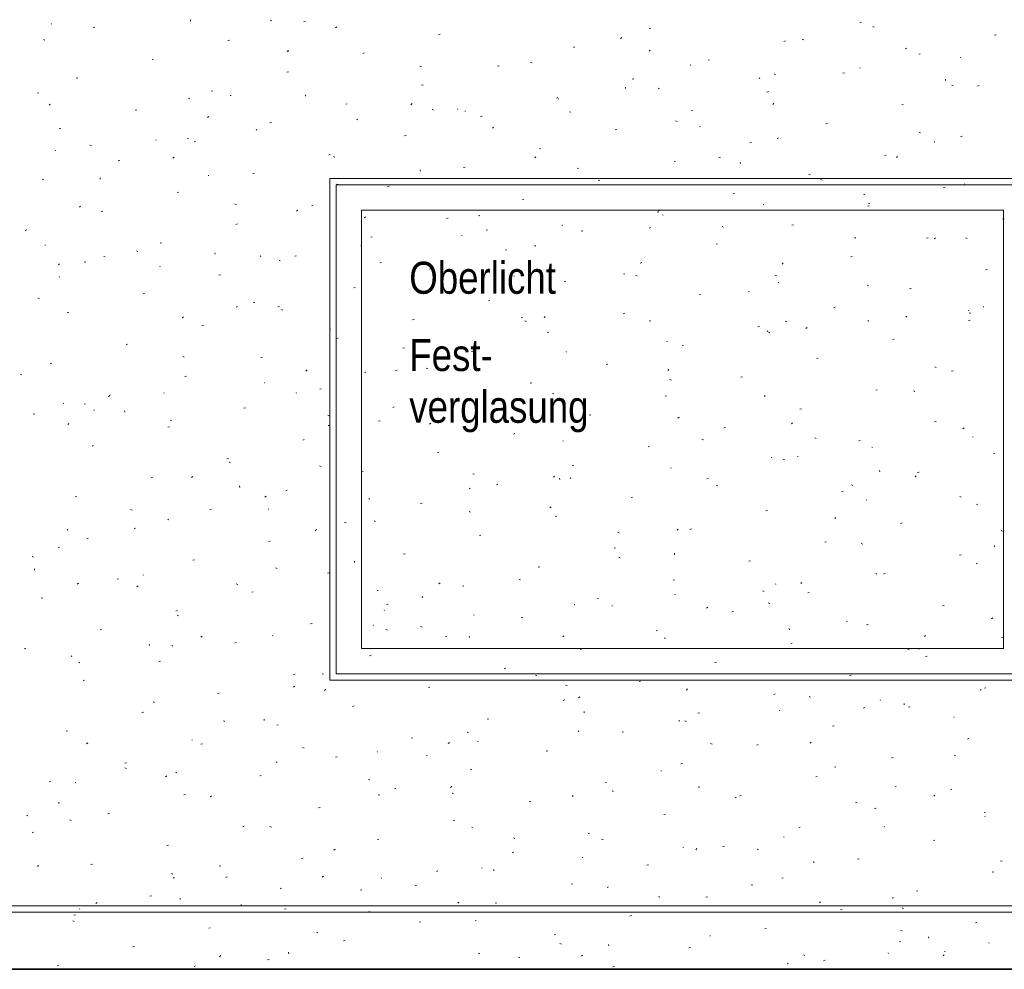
# Model space of a CAD drawing. Extents: x -740 to 300, y 62 to 1112.
# Tile 90 of 187: x -534 to -472, y 771 to 831. Entities that reach past the tile are written whole.
import ezdxf
from ezdxf.lldxf.tags import DXFTag

# ---------------------------------------------------------------- set-up
doc = ezdxf.new("R2010")
doc.units = 0
doc.layers.get('0').update_dxf_attribs({"lineweight": 13})
for name, color, linetype, lineweight, true_color in [('30 -35 Decken- 1 Konstruktion-Träger- Stahlbeton', 7, 'Continuous', 13, 0x33aa00), ('30 -36 Dächer- 1 Konstruktion', 7, 'Continuous', 35, 0x6666cc), ('40 -43 Lüftungsanlagen - Entrauchung', 7, 'Continuous', 9, 0xd7f2ff), ('60- 61 allgemeine Ausstattung- 4 Terrassen', 9, 'Continuous', 9, 0x808080), ('70 -72 Beschriftung- 1 Beschriftung allgemein', 7, 'Continuous', 9, 0xff6633)]:
    doc.layers.add(name, color=color, linetype=linetype, lineweight=lineweight, true_color=true_color)
doc.layers.add('70 -71 Achsen- 1 Gebäudeachsen', color=7, linetype='STRICHPUNKT2-A06CPVBCL0', lineweight=18)
doc.layers.add('70 -73 Bauteildarst.- 2 verdeckt 0.15', color=7, linetype='grob-A06CPVB9L0', lineweight=15)
doc.styles.get("Standard").update_dxf_attribs({"font": 'ARIALN.TTF'})
tags = doc.linetypes.add('grob-A06CPVB9L0', pattern=[14, 3, -8, 3]).pattern_tags.tags
tags[8:9] = [DXFTag(74, 4), DXFTag(75, 0), DXFTag(340, '0'), DXFTag(46, 0.0), DXFTag(50, 0.0), DXFTag(44, 0.0), DXFTag(45, 0.0)]
tags[6:7] = [DXFTag(74, 4), DXFTag(75, 0), DXFTag(340, '0'), DXFTag(46, 0.0), DXFTag(50, 0.0), DXFTag(44, 0.0), DXFTag(45, 0.0)]
tags[4:5] = [DXFTag(74, 4), DXFTag(75, 0), DXFTag(340, '0'), DXFTag(46, 0.0), DXFTag(50, 0.0), DXFTag(44, 0.0), DXFTag(45, 0.0)]
tags = doc.linetypes.add('STRICHPUNKT2-A06CPVBCL0', pattern=[12.7, 6.35, -3.175, 0, -3.175]).pattern_tags.tags
tags[10:11] = [DXFTag(74, 4), DXFTag(75, 0), DXFTag(340, '0'), DXFTag(46, 0.0), DXFTag(50, 0.0), DXFTag(44, 0.0), DXFTag(45, 0.0)]
tags[8:9] = [DXFTag(74, 4), DXFTag(75, 0), DXFTag(340, '0'), DXFTag(46, 0.0), DXFTag(50, 0.0), DXFTag(44, 0.0), DXFTag(45, 0.0)]
tags[6:7] = [DXFTag(74, 4), DXFTag(75, 0), DXFTag(340, '0'), DXFTag(46, 0.0), DXFTag(50, 0.0), DXFTag(44, 0.0), DXFTag(45, 0.0)]
tags[4:5] = [DXFTag(74, 4), DXFTag(75, 0), DXFTag(340, '0'), DXFTag(46, 0.0), DXFTag(50, 0.0), DXFTag(44, 0.0), DXFTag(45, 0.0)]

# ---------------------------------------------------------------- blocks, each defined once
blk = doc.blocks.new('Referenz-A06CPVBEL0')
at = {"layer": '30 -35 Decken- 1 Konstruktion-Träger- Stahlbeton', "color": 0, "linetype": 'grob-A06CPVB9L0', "lineweight": -2, "ltscale": 0.13}
for p, q in [((-602.356, 774.512), (-458.356, 774.512)), ((-602.356, 770.912), (-458.356, 770.912))]:
    blk.add_line(p, q, dxfattribs=at)
at = {"layer": '30 -36 Dächer- 1 Konstruktion', "color": 0, "linetype": 'Continuous', "ltscale": 0.35}
blk.add_line((1.644, 770.912), (-682.362, 770.912), dxfattribs=at)
at = {"layer": '30 -36 Dächer- 1 Konstruktion', "color": 0, "lineweight": 25}
for p, q in [((-682.362, 770.912), (1.644, 770.912)), ((1.644, 770.912), (-682.362, 770.912)), ((1.644, 770.912), (-682.362, 770.912))]:
    blk.add_line(p, q, dxfattribs=at)
at = {"layer": '30 -36 Dächer- 1 Konstruktion', "color": 0, "lineweight": 5}
for p, q in [((-682.362, 770.912), (1.644, 770.912)), ((1.644, 770.912), (-682.362, 770.912)), ((1.644, 770.912), (-682.362, 770.912))]:
    blk.add_line(p, q, dxfattribs=at)
at = {"layer": '30 -36 Dächer- 1 Konstruktion', "color": 0, "lineweight": -2}
for p, q in [((-682.362, 770.912), (1.644, 770.912)), ((1.644, 770.912), (-682.362, 770.912)), ((1.644, 770.912), (-682.362, 770.912))]:
    blk.add_line(p, q, dxfattribs=at)
at = {"layer": '30 -36 Dächer- 1 Konstruktion', "color": 0}
blk.add_line((1.644, 770.912), (-682.362, 770.912), dxfattribs=at)
at = {"layer": '40 -43 Lüftungsanlagen - Entrauchung', "color": 0}
for p, q in [((-514.556, 820.712), (-470.156, 820.712)), ((-514.556, 789.112), (-514.556, 820.712)), ((-470.156, 789.112), (-514.556, 789.112))]:
    blk.add_line(p, q, dxfattribs=at)
at = {"layer": '40 -43 Lüftungsanlagen - Entrauchung', "color": 0, "linetype": 'Continuous', "ltscale": 0.13}
for p, q in [((-514.156, 820.312), (-470.556, 820.312)), ((-514.156, 789.512), (-514.156, 820.312)), ((-470.556, 789.512), (-514.156, 789.512))]:
    blk.add_line(p, q, dxfattribs=at)
at = {"layer": '60- 61 allgemeine Ausstattung- 4 Terrassen', "color": 0}
for p, q in [((-532.071, 830.429), (-532.104, 830.466)), ((-523.318, 830.629), (-523.327, 830.717)), ((-518.302, 830.673), (-518.208, 830.644)), ((-516.191, 830.597), (-516.095, 830.621)), ((-481.197, 830.544), (-481.102, 830.568)), ((-529.447, 830.218), (-529.351, 830.242)), ((-514.115, 830.264), (-514.196, 830.207)), ((-507.71, 829.786), (-507.614, 829.81)), ((-494.453, 830.165), (-494.358, 830.189)), ((-480.386, 830.28), (-480.295, 830.243)), ((-532.578, 829.466), (-532.487, 829.429)), ((-520.966, 829.407), (-520.87, 829.43)), ((-496.183, 829.595), (-496.264, 829.539)), ((-485.972, 829.353), (-485.877, 829.377)), ((-484.823, 829.473), (-484.729, 829.444)), ((-472.716, 829.733), (-472.621, 829.756)), ((-517.249, 828.748), (-517.158, 828.711)), ((-517.165, 828.772), (-517.237, 828.705)), ((-512.485, 828.595), (-512.389, 828.619)), ((-499.229, 828.974), (-499.133, 828.998)), ((-494.394, 828.796), (-494.466, 828.729)), ((-478.252, 828.927), (-478.332, 828.871)), ((-525.741, 828.216), (-525.645, 828.24)), ((-501.919, 828.03), (-501.828, 827.993)), ((-490.747, 828.163), (-490.652, 828.187)), ((-477.491, 828.542), (-477.396, 828.566)), ((-474.836, 828.309), (-474.869, 828.346)), ((-517.26, 827.405), (-517.164, 827.428)), ((-508.89, 827.795), (-508.796, 827.766)), ((-504.004, 827.784), (-503.908, 827.808)), ((-491.863, 827.873), (-491.846, 827.832)), ((-482.266, 827.351), (-482.171, 827.375)), ((-481.167, 827.66), (-481.2, 827.697)), ((-530.516, 827.025), (-530.42, 827.049)), ((-495.523, 826.972), (-495.427, 826.996)), ((-487.498, 827.011), (-487.531, 827.047)), ((-486.59, 827.311), (-486.498, 827.274)), ((-475.8, 826.878), (-475.81, 826.966)), ((-532.956, 826.117), (-532.862, 826.088)), ((-522.035, 826.214), (-521.939, 826.238)), ((-508.779, 826.593), (-508.683, 826.617)), ((-495.945, 826.388), (-495.954, 826.476)), ((-493.83, 826.361), (-493.863, 826.398)), ((-487.041, 826.161), (-486.946, 826.185)), ((-475.411, 826.595), (-475.317, 826.566)), ((-473.785, 826.54), (-473.69, 826.564)), ((-523.453, 825.779), (-523.361, 825.742)), ((-520.82, 825.94), (-520.776, 825.937)), ((-516.089, 825.898), (-516.098, 825.986)), ((-500.298, 825.782), (-500.202, 825.806)), ((-500.161, 825.712), (-500.194, 825.749)), ((-532.15, 825.404), (-532.222, 825.337)), ((-526.81, 825.024), (-526.714, 825.047)), ((-513.554, 825.403), (-513.458, 825.426)), ((-509.378, 825.428), (-509.45, 825.361)), ((-508.123, 825.061), (-508.032, 825.024)), ((-506.492, 825.063), (-506.525, 825.099)), ((-506.056, 824.965), (-506.012, 824.963)), ((-499.477, 824.917), (-499.383, 824.888)), ((-491.817, 824.97), (-491.721, 824.994)), ((-486.607, 825.452), (-486.679, 825.385)), ((-478.56, 825.349), (-478.465, 825.373)), ((-522.178, 824.618), (-522.258, 824.562)), ((-518.329, 824.212), (-518.233, 824.236)), ((-512.823, 824.413), (-512.856, 824.45)), ((-505.073, 824.591), (-504.977, 824.615)), ((-492.793, 824.343), (-492.702, 824.306)), ((-531.585, 823.833), (-531.489, 823.857)), ((-519.154, 823.764), (-519.187, 823.8)), ((-504.246, 823.95), (-504.327, 823.893)), ((-496.592, 823.78), (-496.496, 823.804)), ((-491.293, 823.991), (-491.248, 823.989)), ((-483.335, 824.159), (-483.24, 824.183)), ((-477.464, 823.624), (-477.373, 823.587)), ((-525.485, 823.115), (-525.518, 823.151)), ((-523.544, 823.239), (-523.45, 823.21)), ((-523.104, 823.022), (-523.008, 823.045)), ((-509.848, 823.401), (-509.752, 823.424)), ((-488.111, 822.968), (-488.015, 822.992)), ((-486.314, 823.282), (-486.395, 823.225)), ((-476.529, 823.017), (-476.484, 823.015)), ((-474.854, 823.347), (-474.759, 823.371)), ((-531.817, 822.465), (-531.85, 822.502)), ((-529.656, 822.81), (-529.565, 822.774)), ((-501.367, 822.589), (-501.271, 822.613)), ((-527.879, 821.831), (-527.783, 821.855)), ((-524.363, 822.059), (-524.435, 821.992)), ((-514.623, 822.21), (-514.527, 822.234)), ((-514.327, 822.092), (-514.235, 822.055)), ((-501.592, 822.084), (-501.664, 822.017)), ((-492.886, 821.778), (-492.79, 821.802)), ((-490.065, 822.04), (-489.971, 822.011)), ((-479.629, 822.157), (-479.534, 822.181)), ((-478.821, 822.108), (-478.893, 822.041)), ((-508.86, 821.167), (-508.869, 821.255)), ((-506.142, 821.399), (-506.046, 821.422)), ((-498.997, 821.374), (-498.906, 821.337)), ((-488.715, 821.657), (-488.725, 821.745)), ((-532.654, 820.64), (-532.559, 820.664)), ((-529.004, 820.677), (-529.013, 820.765)), ((-522.2, 820.931), (-522.184, 820.89)), ((-519.398, 821.02), (-519.302, 821.043)), ((-497.661, 820.587), (-497.565, 820.611)), ((-484.405, 820.966), (-484.309, 820.99)), ((-483.668, 820.656), (-483.576, 820.619)), ((-514.131, 820.362), (-514.037, 820.333)), ((-510.917, 820.208), (-510.821, 820.232)), ((-475.923, 820.155), (-475.828, 820.179)), ((-474.581, 820.346), (-474.614, 820.382)), ((-524.173, 819.829), (-524.077, 819.853)), ((-502.436, 819.397), (-502.34, 819.42)), ((-489.18, 819.776), (-489.084, 819.8)), ((-480.912, 819.696), (-480.945, 819.733)), ((-530.24, 818.973), (-530.321, 818.916)), ((-528.948, 818.638), (-528.853, 818.662)), ((-520.53, 819.123), (-520.439, 819.086)), ((-516.577, 818.715), (-516.649, 818.648)), ((-515.692, 819.018), (-515.596, 819.041)), ((-493.805, 818.739), (-493.877, 818.672)), ((-487.244, 819.047), (-487.277, 819.083)), ((-480.699, 818.964), (-480.603, 818.988)), ((-480.653, 819.162), (-480.558, 819.133)), ((-512.309, 818.304), (-512.389, 818.248)), ((-507.211, 818.206), (-507.115, 818.23)), ((-505.201, 818.405), (-505.11, 818.368)), ((-493.955, 818.585), (-493.859, 818.609)), ((-493.575, 818.398), (-493.608, 818.434)), ((-472.217, 818.153), (-472.122, 818.177)), ((-533.723, 817.448), (-533.628, 817.472)), ((-520.467, 817.827), (-520.371, 817.851)), ((-504.719, 817.484), (-504.625, 817.455)), ((-499.906, 817.748), (-499.939, 817.785)), ((-498.73, 817.395), (-498.634, 817.418)), ((-494.377, 817.636), (-494.457, 817.58)), ((-489.871, 817.687), (-489.78, 817.65)), ((-485.474, 817.774), (-485.378, 817.798)), ((-511.986, 817.016), (-511.89, 817.039)), ((-506.237, 817.099), (-506.27, 817.135)), ((-481.486, 816.926), (-481.496, 817.014)), ((-476.993, 816.962), (-476.897, 816.986)), ((-476.445, 816.968), (-476.526, 816.911)), ((-474.542, 816.968), (-474.45, 816.932)), ((-532.499, 816.524), (-532.455, 816.521)), ((-525.242, 816.636), (-525.147, 816.66)), ((-512.568, 816.449), (-512.601, 816.486)), ((-503.505, 816.204), (-503.409, 816.228)), ((-501.63, 816.436), (-501.64, 816.524)), ((-490.249, 816.583), (-490.153, 816.607)), ((-528.785, 815.806), (-528.691, 815.777)), ((-526.734, 816.155), (-526.643, 816.118)), ((-521.774, 815.946), (-521.784, 816.034)), ((-518.9, 815.8), (-518.932, 815.837)), ((-516.761, 815.825), (-516.665, 815.849)), ((-481.768, 815.772), (-481.672, 815.796)), ((-531.562, 815.347), (-531.634, 815.28)), ((-530.017, 815.446), (-529.922, 815.47)), ((-525.231, 815.151), (-525.264, 815.187)), ((-517.736, 815.55), (-517.691, 815.547)), ((-511.405, 815.436), (-511.313, 815.399)), ((-508.79, 815.371), (-508.862, 815.304)), ((-508.28, 815.014), (-508.184, 815.037)), ((-495.024, 815.393), (-494.928, 815.416)), ((-486.019, 815.395), (-486.091, 815.328)), ((-473.287, 814.96), (-473.191, 814.984)), ((-531.562, 814.501), (-531.595, 814.538)), ((-521.536, 814.634), (-521.441, 814.658)), ((-502.972, 814.576), (-502.928, 814.573)), ((-496.075, 814.718), (-495.984, 814.681)), ((-495.307, 814.606), (-495.212, 814.577)), ((-486.543, 814.581), (-486.447, 814.605)), ((-513.055, 813.823), (-512.959, 813.847)), ((-499.799, 814.202), (-499.703, 814.226)), ((-486.332, 814.184), (-486.316, 814.143)), ((-480.745, 814), (-480.654, 813.963)), ((-478.062, 813.77), (-477.966, 813.794)), ((-532.938, 813.186), (-532.847, 813.149)), ((-526.311, 813.444), (-526.216, 813.468)), ((-491.318, 813.391), (-491.222, 813.414)), ((-488.208, 813.602), (-488.164, 813.599)), ((-520.371, 812.659), (-520.452, 812.603)), ((-519.373, 812.928), (-519.279, 812.899)), ((-517.83, 812.632), (-517.735, 812.656)), ((-517.608, 812.468), (-517.517, 812.431)), ((-504.574, 813.012), (-504.478, 813.035)), ((-482.837, 812.579), (-482.741, 812.603)), ((-473.444, 812.628), (-473.4, 812.625)), ((-531.086, 812.253), (-530.991, 812.277)), ((-523.775, 812.003), (-523.847, 811.936)), ((-509.349, 811.821), (-509.253, 811.845)), ((-502.439, 811.991), (-502.52, 811.934)), ((-501.004, 812.027), (-501.076, 811.96)), ((-496.093, 812.2), (-495.997, 812.224)), ((-478.232, 812.051), (-478.304, 811.984)), ((-474.327, 812.382), (-474.359, 812.418)), ((-474.257, 812.195), (-474.266, 812.284)), ((-522.605, 811.442), (-522.51, 811.466)), ((-514.545, 811.215), (-514.555, 811.303)), ((-502.279, 811.749), (-502.188, 811.712)), ((-494.401, 811.705), (-494.411, 811.793)), ((-487.612, 811.389), (-487.516, 811.412)), ((-485.894, 811.729), (-485.8, 811.7)), ((-484.508, 811.322), (-484.588, 811.266)), ((-480.658, 811.732), (-480.691, 811.769)), ((-474.356, 811.768), (-474.26, 811.792)), ((-514.124, 810.63), (-514.029, 810.654)), ((-500.868, 811.01), (-500.772, 811.033)), ((-486.989, 811.083), (-487.022, 811.12)), ((-486.949, 811.031), (-486.858, 810.994)), ((-479.131, 810.577), (-479.035, 810.601)), ((-527.38, 810.251), (-527.285, 810.275)), ((-509.961, 810.051), (-509.866, 810.022)), ((-493.32, 810.434), (-493.353, 810.47)), ((-492.387, 810.198), (-492.291, 810.222)), ((-523.812, 809.499), (-523.721, 809.462)), ((-518.899, 809.44), (-518.804, 809.464)), ((-505.643, 809.819), (-505.547, 809.843)), ((-499.651, 809.784), (-499.684, 809.821)), ((-483.906, 809.387), (-483.81, 809.41)), ((-532.155, 809.061), (-532.06, 809.085)), ((-508.483, 808.78), (-508.391, 808.744)), ((-505.982, 809.135), (-506.015, 809.172)), ((-497.162, 809.008), (-497.066, 809.031)), ((-476.482, 808.851), (-476.388, 808.822)), ((-534.027, 808.372), (-533.933, 808.344)), ((-523.674, 808.249), (-523.579, 808.273)), ((-515.989, 808.658), (-516.061, 808.591)), ((-512.314, 808.486), (-512.347, 808.522)), ((-510.418, 808.628), (-510.323, 808.652)), ((-493.217, 808.683), (-493.289, 808.616)), ((-488.681, 808.196), (-488.585, 808.22)), ((-475.425, 808.575), (-475.329, 808.599)), ((-518.645, 807.836), (-518.678, 807.873)), ((-501.937, 807.817), (-501.841, 807.841)), ((-493.153, 808.062), (-493.062, 808.025)), ((-528.434, 807.014), (-528.514, 806.957)), ((-528.449, 807.059), (-528.354, 807.083)), ((-524.976, 807.187), (-525.009, 807.224)), ((-516.67, 807.242), (-516.653, 807.201)), ((-515.193, 807.438), (-515.098, 807.462)), ((-500.548, 807.173), (-500.454, 807.144)), ((-493.456, 807.006), (-493.36, 807.029)), ((-487.172, 806.974), (-487.181, 807.062)), ((-480.2, 807.385), (-480.104, 807.408)), ((-477.823, 807.344), (-477.732, 807.307)), ((-531.307, 806.538), (-531.34, 806.574)), ((-530.016, 806.53), (-529.925, 806.493)), ((-519.968, 806.247), (-519.873, 806.271)), ((-510.502, 806.345), (-510.582, 806.289)), ((-507.316, 806.484), (-507.326, 806.572)), ((-506.712, 806.626), (-506.617, 806.65)), ((-533.224, 805.868), (-533.129, 805.892)), ((-529.415, 806.134), (-529.371, 806.131)), ((-527.46, 805.994), (-527.47, 806.082)), ((-514.686, 805.812), (-514.595, 805.775)), ((-498.231, 805.815), (-498.135, 805.839)), ((-492.57, 805.677), (-492.651, 805.62)), ((-484.975, 806.194), (-484.879, 806.218)), ((-530.974, 805.29), (-531.046, 805.223)), ((-524.743, 805.057), (-524.648, 805.081)), ((-524.615, 805.495), (-524.52, 805.466)), ((-514.651, 805.16), (-514.607, 805.157)), ((-511.487, 805.436), (-511.392, 805.46)), ((-508.202, 805.314), (-508.274, 805.247)), ((-499.357, 805.093), (-499.265, 805.056)), ((-489.75, 805.004), (-489.654, 805.027)), ((-485.431, 805.338), (-485.503, 805.271)), ((-476.494, 805.383), (-476.398, 805.406)), ((-503.006, 804.624), (-502.911, 804.648)), ((-474.638, 805.009), (-474.719, 804.952)), ((-474.072, 804.418), (-474.105, 804.455)), ((-529.518, 803.866), (-529.423, 803.89)), ((-516.262, 804.245), (-516.167, 804.269)), ((-499.887, 804.186), (-499.843, 804.183)), ((-494.525, 803.813), (-494.429, 803.837)), ((-491.136, 804.295), (-491.042, 804.266)), ((-484.027, 804.375), (-483.936, 804.338)), ((-481.269, 804.192), (-481.173, 804.216)), ((-480.403, 803.769), (-480.436, 803.805)), ((-507.781, 803.434), (-507.686, 803.458)), ((-485.124, 803.212), (-485.079, 803.209)), ((-472.788, 803.381), (-472.692, 803.404)), ((-521.037, 803.055), (-520.942, 803.079)), ((-520.89, 802.843), (-520.799, 802.806)), ((-515.202, 802.617), (-515.108, 802.588)), ((-499.3, 802.622), (-499.205, 802.646)), ((-486.734, 803.119), (-486.767, 803.156)), ((-486.044, 803.002), (-485.948, 803.025)), ((-523.187, 801.946), (-523.259, 801.879)), ((-512.556, 802.243), (-512.461, 802.267)), ((-505.56, 802.125), (-505.469, 802.088)), ((-500.416, 801.97), (-500.488, 801.903)), ((-493.065, 802.47), (-493.098, 802.507)), ((-479.943, 802.243), (-479.952, 802.331)), ((-477.644, 801.994), (-477.716, 801.927)), ((-477.563, 802.19), (-477.467, 802.214)), ((-525.812, 801.864), (-525.717, 801.888)), ((-520.231, 801.263), (-520.241, 801.351)), ((-504.075, 801.432), (-503.98, 801.456)), ((-500.087, 801.753), (-500.096, 801.841)), ((-499.396, 801.821), (-499.429, 801.857)), ((-490.819, 801.811), (-490.723, 801.835)), ((-490.231, 801.406), (-490.14, 801.369)), ((-481.723, 801.417), (-481.629, 801.389)), ((-530.587, 800.674), (-530.492, 800.697)), ((-518.564, 800.7), (-518.645, 800.643)), ((-517.331, 801.053), (-517.236, 801.077)), ((-505.728, 801.171), (-505.761, 801.208)), ((-482.338, 801), (-482.242, 801.023)), ((-474.901, 800.688), (-474.81, 800.651)), ((-512.059, 800.522), (-512.092, 800.559)), ((-508.85, 800.241), (-508.755, 800.265)), ((-495.594, 800.62), (-495.499, 800.644)), ((-480.802, 800.495), (-480.785, 800.454)), ((-473.857, 800.188), (-473.761, 800.212)), ((-527.094, 799.874), (-527.003, 799.837)), ((-522.106, 799.862), (-522.011, 799.886)), ((-518.39, 799.873), (-518.423, 799.909)), ((-505.79, 799.739), (-505.696, 799.711)), ((-500.633, 800.032), (-500.713, 799.975)), ((-500.369, 799.43), (-500.274, 799.454)), ((-487.113, 799.809), (-487.017, 799.833)), ((-524.721, 799.223), (-524.754, 799.26)), ((-513.625, 799.051), (-513.53, 799.075)), ((-511.764, 799.156), (-511.673, 799.119)), ((-482.701, 799.363), (-482.781, 799.307)), ((-478.632, 798.998), (-478.536, 799.021)), ((-531.052, 798.574), (-531.085, 798.61)), ((-526.881, 798.672), (-526.786, 798.695)), ((-515.401, 798.602), (-515.473, 798.535)), ((-505.144, 798.239), (-505.049, 798.263)), ((-496.435, 798.438), (-496.343, 798.401)), ((-492.629, 798.626), (-492.701, 798.559)), ((-491.888, 798.618), (-491.793, 798.642)), ((-472.311, 798.54), (-472.217, 798.511)), ((-529.856, 798.061), (-529.762, 798.033)), ((-518.4, 797.86), (-518.305, 797.884)), ((-483.407, 797.807), (-483.311, 797.831)), ((-481.105, 797.719), (-481.014, 797.682)), ((-472.714, 797.513), (-472.723, 797.601)), ((-531.657, 797.481), (-531.561, 797.505)), ((-509.919, 797.049), (-509.824, 797.073)), ((-496.663, 797.428), (-496.568, 797.452)), ((-492.858, 797.022), (-492.867, 797.11)), ((-474.926, 796.996), (-474.83, 797.019)), ((-533.298, 796.905), (-533.206, 796.868)), ((-523.175, 796.67), (-523.08, 796.693)), ((-513.002, 796.532), (-513.011, 796.62)), ((-496.377, 796.862), (-496.283, 796.833)), ((-488.182, 796.616), (-488.087, 796.64)), ((-473.817, 796.454), (-473.85, 796.491)), ((-533.146, 796.042), (-533.155, 796.13)), ((-526.331, 795.745), (-526.286, 795.742)), ((-517.968, 796.187), (-517.877, 796.15)), ((-514.694, 795.858), (-514.599, 795.882)), ((-501.438, 796.237), (-501.343, 796.261)), ((-480.148, 795.805), (-480.181, 795.842)), ((-479.701, 795.805), (-479.605, 795.829)), ((-530.385, 795.233), (-530.457, 795.166)), ((-527.951, 795.479), (-527.855, 795.503)), ((-520.444, 795.184), (-520.35, 795.155)), ((-507.614, 795.257), (-507.686, 795.19)), ((-502.638, 795.469), (-502.547, 795.432)), ((-492.957, 795.426), (-492.862, 795.45)), ((-486.479, 795.156), (-486.512, 795.192)), ((-484.843, 795.282), (-484.915, 795.215)), ((-526.627, 795.054), (-526.707, 794.998)), ((-519.469, 794.668), (-519.374, 794.691)), ((-511.567, 794.771), (-511.523, 794.768)), ((-506.213, 795.047), (-506.118, 795.071)), ((-492.811, 794.506), (-492.843, 794.543)), ((-487.309, 794.75), (-487.218, 794.714)), ((-484.476, 794.614), (-484.381, 794.638)), ((-532.726, 794.289), (-532.63, 794.312)), ((-510.988, 793.856), (-510.893, 793.88)), ((-508.695, 794.386), (-508.776, 794.33)), ((-499.142, 793.857), (-499.175, 793.893)), ((-497.732, 794.235), (-497.637, 794.259)), ((-486.965, 793.984), (-486.871, 793.955)), ((-524.245, 793.477), (-524.149, 793.501)), ((-511.139, 793.554), (-511.122, 793.513)), ((-505.473, 793.208), (-505.506, 793.244)), ((-496.803, 793.797), (-496.759, 793.794)), ((-490.763, 793.718), (-490.844, 793.661)), ((-489.251, 793.424), (-489.156, 793.448)), ((-475.995, 793.803), (-475.899, 793.827)), ((-524.172, 793.218), (-524.08, 793.181)), ((-515.763, 792.666), (-515.668, 792.689)), ((-502.507, 793.045), (-502.412, 793.069)), ((-482.039, 792.823), (-481.995, 792.82)), ((-480.77, 792.612), (-480.675, 792.636)), ((-472.832, 793.049), (-472.912, 792.993)), ((-529.02, 792.287), (-528.924, 792.31)), ((-511.804, 792.558), (-511.837, 792.595)), ((-511.031, 792.306), (-510.937, 792.277)), ((-508.842, 792.5), (-508.751, 792.463)), ((-494.026, 792.233), (-493.931, 792.257)), ((-485.629, 792.291), (-485.638, 792.379)), ((-525.917, 791.311), (-525.926, 791.399)), ((-522.599, 791.889), (-522.671, 791.822)), ((-520.539, 791.475), (-520.443, 791.499)), ((-518.135, 791.909), (-518.168, 791.945)), ((-507.282, 791.854), (-507.187, 791.878)), ((-505.773, 791.801), (-505.782, 791.889)), ((-499.828, 791.913), (-499.9, 791.846)), ((-493.513, 791.782), (-493.421, 791.745)), ((-485.545, 791.422), (-485.45, 791.446)), ((-477.056, 791.937), (-477.128, 791.87)), ((-472.289, 791.801), (-472.193, 791.825)), ((-533.795, 791.096), (-533.699, 791.12)), ((-524.466, 791.259), (-524.499, 791.296)), ((-498.801, 791.043), (-498.706, 791.067)), ((-478.183, 791.063), (-478.092, 791.027)), ((-477.552, 791.106), (-477.458, 791.078)), ((-530.798, 790.61), (-530.83, 790.647)), ((-530.375, 790.25), (-530.284, 790.213)), ((-525.314, 790.285), (-525.218, 790.308)), ((-512.057, 790.664), (-511.962, 790.687)), ((-490.32, 790.231), (-490.225, 790.255)), ((-477.064, 790.61), (-476.969, 790.634)), ((-515.046, 789.531), (-514.955, 789.494)), ((-503.576, 789.852), (-503.481, 789.876)), ((-530.089, 789.094), (-529.993, 789.118)), ((-516.833, 789.473), (-516.737, 789.497)), ((-501.619, 789.428), (-501.525, 789.4)), ((-495.095, 789.041), (-495, 789.065)), ((-481.839, 789.42), (-481.744, 789.444)), ((-521.608, 788.283), (-521.512, 788.306)), ((-516.758, 788.741), (-516.838, 788.684)), ((-514.812, 788.545), (-514.884, 788.478)), ((-508.351, 788.662), (-508.256, 788.685)), ((-499.716, 788.813), (-499.625, 788.776)), ((-492.041, 788.569), (-492.113, 788.502)), ((-473.562, 788.491), (-473.595, 788.527)), ((-473.358, 788.608), (-473.263, 788.632)), ((-525.685, 787.75), (-525.591, 787.722)), ((-499.87, 787.85), (-499.775, 787.874)), ((-498.826, 788.072), (-498.906, 788.016)), ((-486.614, 788.229), (-486.519, 788.253)), ((-484.387, 788.095), (-484.295, 788.058)), ((-479.893, 787.841), (-479.926, 787.878)), ((-526.383, 787.092), (-526.287, 787.116)), ((-513.127, 787.471), (-513.031, 787.495)), ((-498.544, 787.07), (-498.553, 787.158)), ((-491.389, 787.039), (-491.294, 787.063)), ((-486.225, 787.192), (-486.258, 787.228)), ((-480.894, 787.404), (-480.975, 787.348)), ((-478.4, 787.56), (-478.409, 787.649)), ((-478.133, 787.418), (-478.038, 787.442)), ((-521.25, 786.562), (-521.158, 786.526)), ((-518.688, 786.58), (-518.697, 786.668)), ((-504.645, 786.66), (-504.55, 786.683)), ((-492.556, 786.542), (-492.589, 786.579)), ((-492.206, 786.551), (-492.112, 786.522)), ((-475.271, 786.807), (-475.254, 786.766)), ((-531.158, 785.901), (-531.062, 785.925)), ((-517.902, 786.281), (-517.806, 786.304)), ((-505.92, 785.844), (-505.829, 785.807)), ((-498.887, 785.893), (-498.92, 785.93)), ((-496.164, 785.848), (-496.069, 785.872)), ((-482.908, 786.227), (-482.813, 786.251)), ((-523.246, 785.355), (-523.202, 785.352)), ((-509.421, 785.469), (-509.325, 785.493)), ((-507.026, 785.201), (-507.098, 785.134)), ((-505.218, 785.244), (-505.251, 785.28)), ((-484.255, 785.225), (-484.327, 785.158)), ((-474.427, 785.416), (-474.332, 785.44)), ((-529.797, 785.177), (-529.869, 785.109)), ((-522.677, 785.09), (-522.581, 785.114)), ((-516.273, 784.873), (-516.179, 784.844)), ((-511.549, 784.594), (-511.582, 784.631)), ((-500.939, 784.658), (-500.844, 784.681)), ((-490.591, 785.126), (-490.499, 785.089)), ((-487.683, 785.037), (-487.588, 785.061)), ((-517.88, 783.945), (-517.913, 783.982)), ((-514.196, 784.279), (-514.1, 784.302)), ((-508.482, 784.381), (-508.438, 784.378)), ((-479.202, 784.225), (-479.107, 784.249)), ((-475.261, 784.408), (-475.17, 784.371)), ((-527.453, 783.594), (-527.362, 783.557)), ((-527.452, 783.899), (-527.356, 783.923)), ((-524.212, 783.296), (-524.245, 783.332)), ((-505.715, 783.467), (-505.619, 783.491)), ((-493.719, 783.407), (-493.674, 783.404)), ((-492.458, 783.846), (-492.363, 783.87)), ((-482.794, 783.673), (-482.7, 783.644)), ((-532.227, 782.709), (-532.131, 782.733)), ((-524.82, 783.095), (-524.901, 783.039)), ((-518.971, 783.088), (-518.875, 783.112)), ((-512.124, 782.875), (-512.033, 782.838)), ((-483.977, 783.035), (-483.882, 783.059)), ((-530.543, 782.646), (-530.576, 782.683)), ((-510.49, 782.277), (-510.394, 782.3)), ((-506.888, 782.427), (-506.969, 782.37)), ((-497.233, 782.656), (-497.138, 782.679)), ((-496.794, 782.157), (-496.703, 782.12)), ((-491.315, 782.339), (-491.324, 782.427)), ((-478.955, 782.433), (-478.911, 782.43)), ((-475.496, 782.223), (-475.401, 782.247)), ((-523.746, 781.897), (-523.65, 781.921)), ((-522.011, 781.832), (-522.083, 781.765)), ((-511.459, 781.849), (-511.468, 781.937)), ((-506.86, 781.995), (-506.766, 781.966)), ((-502.009, 781.465), (-501.913, 781.489)), ((-499.239, 781.857), (-499.311, 781.789)), ((-488.957, 781.759), (-489.037, 781.702)), ((-488.752, 781.844), (-488.657, 781.868)), ((-476.468, 781.881), (-476.54, 781.814)), ((-531.603, 781.359), (-531.612, 781.447)), ((-515.265, 781.086), (-515.169, 781.11)), ((-481.465, 781.439), (-481.373, 781.402)), ((-480.271, 781.033), (-480.176, 781.057)), ((-533.657, 780.625), (-533.566, 780.588)), ((-530.927, 780.317), (-530.833, 780.288)), ((-528.521, 780.707), (-528.425, 780.731)), ((-506.784, 780.275), (-506.688, 780.298)), ((-493.527, 780.654), (-493.432, 780.677)), ((-473.382, 780.795), (-473.287, 780.767)), ((-473.308, 780.527), (-473.34, 780.563)), ((-520.04, 779.895), (-519.944, 779.919)), ((-518.328, 779.907), (-518.236, 779.87)), ((-505.608, 779.865), (-505.592, 779.824)), ((-485.046, 779.842), (-484.951, 779.866)), ((-479.639, 779.877), (-479.672, 779.914)), ((-533.296, 779.516), (-533.2, 779.54)), ((-511.559, 779.084), (-511.463, 779.108)), ((-502.998, 779.188), (-502.907, 779.151)), ((-498.303, 779.463), (-498.207, 779.487)), ((-497.448, 779.117), (-497.354, 779.089)), ((-485.97, 779.228), (-486.003, 779.265)), ((-476.565, 779.031), (-476.47, 779.055)), ((-524.815, 778.705), (-524.719, 778.729)), ((-514.224, 778.488), (-514.296, 778.421)), ((-492.301, 778.579), (-492.334, 778.615)), ((-491.453, 778.512), (-491.525, 778.445)), ((-489.821, 778.652), (-489.726, 778.675)), ((-487.668, 778.47), (-487.577, 778.433)), ((-516.334, 777.893), (-516.238, 777.917)), ((-503.078, 778.273), (-502.982, 778.296)), ((-498.632, 777.929), (-498.665, 777.966)), ((-481.34, 777.84), (-481.245, 777.864)), ((-472.339, 777.752), (-472.248, 777.715)), ((-532.883, 777.45), (-532.963, 777.393)), ((-529.59, 777.514), (-529.494, 777.538)), ((-521.514, 777.439), (-521.42, 777.411)), ((-504.963, 777.28), (-504.996, 777.317)), ((-504.23, 777.118), (-504.239, 777.206)), ((-494.597, 777.461), (-494.501, 777.485)), ((-484.086, 777.608), (-484.095, 777.697)), ((-524.531, 776.938), (-524.44, 776.901)), ((-524.374, 776.628), (-524.383, 776.716)), ((-521.109, 776.703), (-521.013, 776.727)), ((-514.951, 776.781), (-515.032, 776.725)), ((-511.295, 776.631), (-511.327, 776.667)), ((-507.853, 777.082), (-507.757, 777.106)), ((-486.115, 776.65), (-486.02, 776.673)), ((-472.859, 777.029), (-472.764, 777.053)), ((-517.626, 775.981), (-517.659, 776.018)), ((-512.628, 775.891), (-512.532, 775.915)), ((-509.202, 776.22), (-509.11, 776.183)), ((-499.372, 776.271), (-499.276, 776.294)), ((-497.019, 776.113), (-497.1, 776.057)), ((-488.036, 776.24), (-487.941, 776.211)), ((-525.884, 775.512), (-525.788, 775.536)), ((-523.957, 775.332), (-523.99, 775.369)), ((-493.872, 775.501), (-493.781, 775.464)), ((-490.891, 775.459), (-490.795, 775.483)), ((-479.087, 775.445), (-479.168, 775.388)), ((-477.634, 775.838), (-477.539, 775.862)), ((-530.288, 774.683), (-530.321, 774.719)), ((-529.209, 775.12), (-529.281, 775.053)), ((-520.162, 774.965), (-520.117, 774.963)), ((-517.403, 774.701), (-517.307, 774.725)), ((-506.438, 775.144), (-506.51, 775.077)), ((-504.147, 775.08), (-504.051, 775.104)), ((-483.666, 775.168), (-483.738, 775.101)), ((-482.409, 774.648), (-482.314, 774.671)), ((-478.543, 774.783), (-478.451, 774.746)), ((-530.659, 774.322), (-530.563, 774.346)), ((-512.102, 774.562), (-512.008, 774.533)), ((-495.666, 774.269), (-495.57, 774.292)), ((-530.735, 773.969), (-530.644, 773.932)), ((-522.178, 773.51), (-522.082, 773.534)), ((-508.922, 773.889), (-508.826, 773.913)), ((-505.398, 773.991), (-505.354, 773.989)), ((-487.185, 773.457), (-487.089, 773.481)), ((-473.928, 773.836), (-473.833, 773.86)), ((-515.405, 773.251), (-515.314, 773.214)), ((-500.441, 773.078), (-500.345, 773.102)), ((-490.634, 773.017), (-490.59, 773.015)), ((-478.623, 773.362), (-478.529, 773.333)), ((-476.857, 772.878), (-476.866, 772.966)), ((-526.953, 772.32), (-526.857, 772.344)), ((-513.697, 772.699), (-513.601, 772.723)), ((-500.076, 772.532), (-499.985, 772.496)), ((-497.001, 772.387), (-497.01, 772.475)), ((-491.96, 772.267), (-491.864, 772.29)), ((-478.703, 772.646), (-478.608, 772.669)), ((-473.053, 772.563), (-473.086, 772.6)), ((-521.423, 771.776), (-521.495, 771.708)), ((-517.145, 771.897), (-517.154, 771.985)), ((-505.216, 771.887), (-505.12, 771.911)), ((-502.69, 771.684), (-502.595, 771.655)), ((-498.651, 771.8), (-498.723, 771.733)), ((-484.746, 771.814), (-484.655, 771.777)), ((-479.384, 771.914), (-479.417, 771.95)), ((-475.88, 771.824), (-475.952, 771.757)), ((-475.87, 772.043), (-475.826, 772.04)), ((-531.728, 771.129), (-531.633, 771.153)), ((-523.013, 771.136), (-523.094, 771.08)), ((-518.472, 771.508), (-518.376, 771.532)), ((-496.735, 771.076), (-496.639, 771.1)), ((-485.715, 771.264), (-485.748, 771.301)), ((-483.479, 771.455), (-483.383, 771.479))]:
    blk.add_line(p, q, dxfattribs=at)
at = {"layer": '70 -71 Achsen- 1 Gebäudeachsen', "color": 0, "linetype": 'STRICHPUNKT2-A06CPVBCL0', "ltscale": 0.18}
blk.add_line((-682.362, 774.912), (76.349, 774.912), dxfattribs=at)
at = {"layer": '70 -73 Bauteildarst.- 2 verdeckt 0.15', "color": 0, "linetype": 'grob-A06CPVB9L0', "ltscale": 0.15}
for p, q in [((-512.556, 818.712), (-472.156, 818.712)), ((-512.556, 791.112), (-512.556, 818.712)), ((-472.156, 818.712), (-472.156, 791.112)), ((-472.156, 791.112), (-512.556, 791.112))]:
    blk.add_line(p, q, dxfattribs=at)
at = {"layer": '70 -72 Beschriftung- 1 Beschriftung allgemein', "color": 0, "linetype": 'Continuous', "ltscale": 0.13, "insert": (-509.557, 815.471), "char_height": 2.01377, "attachment_point": 1, "rotation": 359.99467}
blk.add_mtext('{\\fArial Narrow;Oberlicht}', dxfattribs=at)
at = {"layer": '70 -72 Beschriftung- 1 Beschriftung allgemein', "color": 0, "linetype": 'Continuous', "ltscale": 0.13, "char_height": 2.01377, "attachment_point": 1}
for s, insert in [('{\\fArial Narrow;Fest-}', (-509.557, 810.604)), ('{\\fArial Narrow;verglasung}', (-509.557, 807.345))]:
    blk.add_mtext(s, dxfattribs=dict(at, insert=insert))

msp = doc.modelspace()

# ---------------------------------------------------------------- block references
at = {"color": 8, "lineweight": 13, "ltscale": 0.13, "true_color": 0x808080}
msp.add_blockref('Referenz-A06CPVBEL0', (0, 0), dxfattribs=at)

doc.saveas('drawing.dxf')
